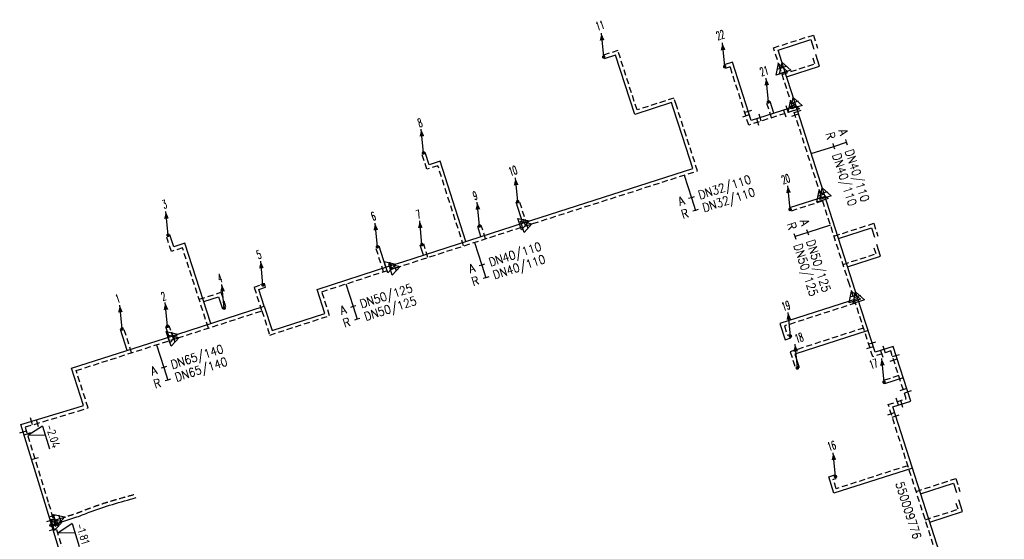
# Model space of a CAD drawing. Header units: millimetres. Extents: x 0 to 118212815, y 0 to 488348790.
# Tile 29 of 143: x 115171910 to 115275490, y 486547519 to 486602174. Entities that reach past the tile are written whole.
import ezdxf
from ezdxf.enums import TextEntityAlignment as Align

# ---------------------------------------------------------------- set-up
doc = ezdxf.new("R2010")
doc.units = ezdxf.units.MM
doc.header["$LTSCALE"] = 200
doc.linetypes.add('HIDDEN2', pattern=[4.7625, 3.175, -1.5875])
for name, color, linetype in [('WW-C-mof', 7, 'Continuous'), ('WW-C-stijgstrang', 7, 'Continuous'), ('WW-C-tstuk', 7, 'Continuous'), ('WW-C-VERLOOP', 7, 'Continuous'), ('WW-I-diam', 7, 'Continuous'), ('WW-I-info', 7, 'Continuous'), ('WW-I-NAP', 7, 'Continuous'), ('WW-L-aanvoer', 3, 'Continuous'), ('WW-L-retour', 3, 'HIDDEN2')]:
    doc.layers.add(name, color=color, linetype=linetype)
doc.styles.add('DIN17', font='ROMANS.SHX', dxfattribs={"width": 0.9})
doc.styles.add('ISOCP', font='ISOCP.SHX')

# ---------------------------------------------------------------- blocks, each defined once
blk = doc.blocks.new('LR-mof')
at = {"color": 0, "linetype": 'ByBlock', "lineweight": -2}
blk.add_line((0, -0.75), (0, 0.75), dxfattribs=at)
blk = doc.blocks.new('LR-VERL')
at = {"color": 0, "linetype": 'ByBlock', "lineweight": -2}
blk.add_lwpolyline([(1.08, 0), (-1.08, -1.25), (-1.08, 1.25)], close=True, dxfattribs=at)
blk = doc.blocks.new('LR-tsb')
blk.add_circle((0, 0), 0.375)
blk = doc.blocks.new('LR-DIAO2')
at = {"color": 0, "lineweight": -3}
blk.add_line((0, 0), (0, -5), dxfattribs=at)
at = {"color": 0, "linetype": 'Continuous', "lineweight": -3}
blk.add_line((0, -5), (0, -7.8), dxfattribs=at)
at = {"color": 0, "lineweight": -3}
for points in [[(0.61, -5), (0, -5), (-0.61, -5)], [(0.61, -7.8), (0, -7.8), (-0.61, -7.8)]]:
    blk.add_lwpolyline(points, dxfattribs=at)
at = {"color": 1, "lineweight": -3, "style": 'DIN17', "width": 0.9}
for tag, p in [('*1', (-1.61, -5)), ('*2', (-1.61, -7.78))]:
    blk.add_attdef(tag, text='', height=1.8, dxfattribs=at).set_placement(p, align=Align.MIDDLE_RIGHT)
for tag, p in [('*11', (1.61, -5)), ('*12', (1.61, -7.8))]:
    blk.add_attdef(tag, text='', height=1.8, dxfattribs=at).set_placement(p, align=Align.MIDDLE_LEFT)
blk = doc.blocks.new('LR-DIAB2')
at = {"color": 0, "linetype": 'Continuous', "lineweight": -3}
blk.add_line((0, 5), (0, 7.8), dxfattribs=at)
at = {"color": 0, "lineweight": -3}
blk.add_line((0, 0), (0, 5), dxfattribs=at)
for points in [[(0.61, 7.8), (0, 7.8), (-0.61, 7.8)], [(0.61, 5), (0, 5), (-0.61, 5)]]:
    blk.add_lwpolyline(points, dxfattribs=at)
at = {"color": 1, "lineweight": -3, "style": 'DIN17', "width": 0.9}
for tag, p in [('*1', (-1.61, 7.8)), ('*2', (-1.61, 5.02))]:
    blk.add_attdef(tag, text='', height=1.8, dxfattribs=at).set_placement(p, align=Align.MIDDLE_RIGHT)
for tag, p in [('*11', (1.61, 7.8)), ('*12', (1.61, 5))]:
    blk.add_attdef(tag, text='', height=1.8, dxfattribs=at).set_placement(p, align=Align.MIDDLE_LEFT)
blk = doc.blocks.new('LR-styg')
at = {"color": 0, "lineweight": -3}
blk.add_line((0, 0), (2.5, 4.33), dxfattribs=at)
at = {"color": 0, "lineweight": -3, "const_width": 0.375}
blk.add_lwpolyline([(-0.19, 0, 1), (0.19, 0, 1)], format="xyb", close=True, dxfattribs=at)
at = {"color": 0, "lineweight": -3}
blk.add_solid([(2.5, 4.33), (1.32, 3.28), (2.18, 2.78)], dxfattribs=at)
at = {"color": 7, "linetype": 'ByBlock', "lineweight": -2, "style": 'DIN17', "width": 0.5}
blk.add_attdef('*1', text='', height=1.8, dxfattribs=at).set_placement((0, -2.5), align=Align.MIDDLE)
blk = doc.blocks.new('nap1')
at = {"color": 0, "linetype": 'Continuous', "lineweight": -3}
for p, q in [((-1, 3.5), (0, 0)), ((-1, 3.5), (4, 3.5)), ((1, 3.5), (0, 0))]:
    blk.add_line(p, q, dxfattribs=at)
at = {"color": 0, "linetype": 'Continuous', "lineweight": -3, "style": 'ISOCP'}
for tag, p in [('*1', (1.7, 5)), ('*2', (4, 1.5))]:
    blk.add_attdef(tag, text='', height=1.8, dxfattribs=at).set_placement(p, align=Align.MIDDLE)
blk = doc.blocks.new('LR-hyp')
at = {"color": 7, "linetype": 'ByBlock', "lineweight": -3, "style": 'DIN17', "width": 0.9}
blk.add_attdef('*1', text='', height=1.8, dxfattribs=at).set_placement((0, 0), align=Align.MIDDLE)
at = {"color": 7, "linetype": 'ByBlock', "lineweight": -2, "style": 'DIN17', "width": 0.9, "flags": 1}
blk.add_attdef('*2', text='', height=1.8, dxfattribs=at).set_placement((0, -5), align=Align.MIDDLE)

msp = doc.modelspace()

# ---------------------------------------------------------------- linework, layer by layer
at = {"layer": 'WW-L-aanvoer'}
for p, q in [((115251693, 486598973), (115255153, 486600083)), ((115255153, 486600083), (115255467, 486599078)), ((115252271, 486597171), (115251693, 486598973)), ((115234589, 486598451), (115233406, 486598070)), ((115236612, 486592197), (115234589, 486598451)), ((115246887, 486597690), (115246017, 486597409)), ((115248861, 486591563), (115246887, 486597690)), ((115256045, 486597291), (115255648, 486598526)), ((115253452, 486593488), (115252271, 486597171)), ((115252590, 486596178), (115256045, 486597291)), ((115240494, 486593453), (115236612, 486592197)), ((115240635, 486593015), (115240494, 486593453)), ((115251252, 486592332), (115250856, 486593580)), ((115256509, 486583958), (115253452, 486593488)), ((115241648, 486589886), (115240635, 486593016)), ((115253582, 486593084), (115248861, 486591563)), ((115242737, 486586520), (115241648, 486589886)), ((115214993, 486586913), (115214574, 486588213)), ((115216145, 486587284), (115214993, 486586913)), ((115218859, 486578859), (115216145, 486587284)), ((115225782, 486581094), (115242737, 486586520)), ((115256627, 486583590), (115252901, 486582390)), ((115259561, 486574446), (115256509, 486583958)), ((115224826, 486580786), (115224123, 486582966)), ((115225017, 486580847), (115225781, 486581094)), ((115212200, 486576710), (115225017, 486580847)), ((115220438, 486579369), (115220103, 486580407)), ((115258047, 486579165), (115261510, 486580280)), ((115261510, 486580280), (115261830, 486579287)), ((115188117, 486578274), (115187704, 486579553)), ((115189285, 486578651), (115188117, 486578274)), ((115192008, 486570215), (115189285, 486578651)), ((115210433, 486576140), (115209723, 486578339)), ((115214382, 486577415), (115214048, 486578458)), ((115262471, 486577305), (115262075, 486578533)), ((115259002, 486576187), (115262471, 486577305)), ((115203218, 486573811), (115210950, 486576306)), ((115210950, 486576306), (115212200, 486576710)), ((115197064, 486573797), (115197784, 486574029)), ((115197638, 486572025), (115197064, 486573797)), ((115197784, 486574029), (115197646, 486574459)), ((115204026, 486571286), (115203218, 486573811)), ((115260018, 486573031), (115259561, 486574446)), ((115191265, 486572518), (115192841, 486573027)), ((115192841, 486573027), (115193245, 486571774)), ((115260077, 486572846), (115251879, 486570205)), ((115261902, 486567193), (115260018, 486573031)), ((115188438, 486569067), (115197639, 486572025)), ((115197639, 486572025), (115198458, 486569476)), ((115198458, 486569476), (115204026, 486571286)), ((115187622, 486568805), (115187286, 486569858)), ((115251879, 486570205), (115252429, 486568497)), ((115177370, 486565509), (115188031, 486568936)), ((115183210, 486567386), (115182500, 486569587)), ((115188031, 486568936), (115188438, 486569067)), ((115252429, 486568497), (115253049, 486568697)), ((115261160, 486569492), (115253444, 486567007)), ((115263790, 486567805), (115261902, 486567193)), ((115265648, 486562055), (115263790, 486567805)), ((115253444, 486567007), (115253901, 486565588)), ((115178630, 486561588), (115177370, 486565509)), ((115264860, 486564494), (115262896, 486563861)), ((115172031, 486559591), (115177962, 486561374)), ((115177962, 486561374), (115178630, 486561588)), ((115263756, 486561448), (115265648, 486562055)), ((115275490, 486524916), (115263756, 486561448)), ((115174580, 486551281), (115172031, 486559591)), ((115257014, 486554081), (115257676, 486554294)), ((115257566, 486552364), (115257014, 486554081)), ((115265821, 486555017), (115257566, 486552364)), ((115266690, 486552313), (115270147, 486553426)), ((115270147, 486553426), (115270466, 486552430)), ((115176467, 486545059), (115174580, 486551281)), ((115271104, 486550437), (115270708, 486551676)), ((115267647, 486549332), (115271104, 486550437)), ((115175266, 486549017), (115175904, 486549223)), ((115175904, 486549223), (115177089, 486549604))]:
    msp.add_line(p, q, dxfattribs=at)
msp.add_spline([(115177089, 486549604), (115177938, 486549877), (115179218, 486550368), (115184178, 486551900)], degree=3, dxfattribs=at)
at = {"layer": 'WW-L-retour'}
for p, q in [((115251215, 486599218), (115255402, 486600561)), ((115255402, 486600561), (115255830, 486599192)), ((115234833, 486598928), (115233289, 486598432)), ((115236856, 486592676), (115234833, 486598928)), ((115251911, 486597048), (115251215, 486599218)), ((115255567, 486597536), (115255286, 486598409)), ((115246642, 486597211), (115246134, 486597048)), ((115248616, 486591084), (115246642, 486597211)), ((115253176, 486593104), (115251911, 486597048)), ((115252111, 486596423), (115255567, 486597536)), ((115240738, 486593932), (115236856, 486592676)), ((115240997, 486593132), (115240738, 486593932)), ((115251004, 486591855), (115250494, 486593465)), ((115242009, 486590003), (115240997, 486593132)), ((115253337, 486592605), (115248616, 486591084)), ((115256194, 486583697), (115253176, 486593104)), ((115243216, 486586274), (115242009, 486590003)), ((115214748, 486586435), (115214213, 486588097)), ((115215900, 486586806), (115214748, 486586435)), ((115218614, 486578381), (115215900, 486586806)), ((115225897, 486580732), (115243216, 486586274)), ((115225304, 486580540), (115224485, 486583083)), ((115256382, 486583112), (115253017, 486582028)), ((115259199, 486574329), (115256194, 486583697)), ((115212317, 486576348), (115225289, 486580536)), ((115220916, 486579124), (115220465, 486580524)), ((115225289, 486580536), (115225898, 486580732)), ((115257569, 486579410), (115261755, 486580758)), ((115261755, 486580758), (115262191, 486579404)), ((115187872, 486577796), (115187343, 486579437)), ((115189040, 486578173), (115187872, 486577796)), ((115191763, 486569737), (115189040, 486578173)), ((115210188, 486575661), (115209362, 486578222)), ((115214859, 486577168), (115214410, 486578574)), ((115261993, 486577550), (115261714, 486578417)), ((115258524, 486576433), (115261993, 486577550)), ((115203696, 486573565), (115211432, 486576063)), ((115211432, 486576063), (115212317, 486576348)), ((115196585, 486574042), (115197306, 486574274)), ((115197394, 486571547), (115196585, 486574042)), ((115197306, 486574274), (115197284, 486574342)), ((115259597, 486573096), (115259199, 486574329)), ((115190786, 486572763), (115193086, 486573505)), ((115193086, 486573505), (115193607, 486571891)), ((115204504, 486571042), (115203696, 486573565)), ((115261657, 486566714), (115259597, 486573096)), ((115259832, 486572368), (115252357, 486569960)), ((115188554, 486568705), (115197394, 486571547)), ((115197394, 486571547), (115198213, 486568997)), ((115198213, 486568997), (115204504, 486571042)), ((115183689, 486567141), (115182862, 486569704)), ((115188100, 486568559), (115187648, 486569973)), ((115252357, 486569960), (115252674, 486568975)), ((115260682, 486569738), (115252966, 486567252)), ((115177848, 486565264), (115188165, 486568580)), ((115188165, 486568580), (115188554, 486568705)), ((115252674, 486568975), (115252933, 486569058)), ((115252966, 486567252), (115253539, 486565472)), ((115263545, 486567326), (115261657, 486566714)), ((115265170, 486562300), (115263545, 486567326)), ((115179108, 486561343), (115177848, 486565264)), ((115264381, 486564739), (115262779, 486564223)), ((115178078, 486561012), (115179108, 486561343)), ((115263278, 486561693), (115265170, 486562300)), ((115275012, 486525161), (115263278, 486561693)), ((115172506, 486559337), (115178078, 486561012)), ((115174943, 486551392), (115172506, 486559337)), ((115265343, 486555263), (115257812, 486552842)), ((115257492, 486553835), (115257793, 486553932)), ((115257812, 486552842), (115257492, 486553835)), ((115266212, 486552558), (115270393, 486553905)), ((115270393, 486553905), (115270828, 486552546)), ((115176830, 486545172), (115174943, 486551392)), ((115270626, 486550683), (115270346, 486551561)), ((115176156, 486549703), (115176973, 486549966)), ((115267169, 486549578), (115270626, 486550683)), ((115175518, 486549497), (115176156, 486549703))]:
    msp.add_line(p, q, dxfattribs=at)
msp.add_spline([(115176973, 486549966), (115177811, 486550235), (115179088, 486550725), (115184056, 486552260)], degree=3, dxfattribs=at)

# ---------------------------------------------------------------- block references
at = {"layer": 'WW-C-mof'}
for p, xscale, yscale, zscale, rotation in [((115251911, 486597048), 500, 500, 500, 107.7858), ((115252271, 486597171), 500, 500, 500, 107.7858), ((115253452, 486593488), 500, 500, 500, 107.7858), ((115248554, 486592514), 500.0000000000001, 500.0000000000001, 500.0000000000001, 107.8560068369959), ((115252385, 486592299), 499.9999999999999, 499.9999999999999, 499.9999999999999, 197.8560068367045), ((115252630, 486592777), 500, 500, 500, 197.8560068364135), ((115253176, 486593104), 500, 500, 500, 107.7858), ((115253758, 486592535), 500, 500, 500, 287.7858013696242), ((115248309, 486592036), 500.0000000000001, 500.0000000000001, 500.0000000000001, 107.8560068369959), ((115249567, 486591391), 500.0000000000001, 500.0000000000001, 500.0000000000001, 17.85600683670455), ((115249813, 486591869), 500, 500, 500, 17.85600683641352), ((115253482, 486592152), 500.0000000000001, 500.0000000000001, 500.0000000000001, 287.7858013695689), ((115256194, 486583697), 500, 500, 500, 107.7858), ((115256509, 486583958), 500, 500, 500, 107.7858), ((115225017, 486580847), 499.9999999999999, 499.9999999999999, 499.9999999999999, 17.89), ((115225289, 486580536), 499.9999999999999, 499.9999999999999, 499.9999999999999, 17.89), ((115210950, 486576306), 499.9999999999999, 499.9999999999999, 499.9999999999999, 17.89), ((115211432, 486576063), 499.9999999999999, 499.9999999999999, 499.9999999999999, 17.89), ((115259597, 486573096), 500, 500, 500, 107.8902), ((115260018, 486573031), 500, 500, 500, 107.8902), ((115188031, 486568936), 500.0000000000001, 500.0000000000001, 500.0000000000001, 17.82), ((115188165, 486568580), 500.0000000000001, 500.0000000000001, 500.0000000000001, 17.82), ((115261350, 486567666), 500.0000000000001, 500.0000000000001, 500.0000000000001, 107.8901962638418), ((115261595, 486568145), 500.0000000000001, 500.0000000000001, 500.0000000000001, 107.8901962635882), ((115262838, 486567497), 500, 500, 500, 197.9483610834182), ((115262594, 486567018), 500, 500, 500, 197.948361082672), ((115264097, 486566853), 500.0000000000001, 500.0000000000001, 500.0000000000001, 287.9118429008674), ((115263853, 486566374), 499.9999999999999, 499.9999999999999, 499.9999999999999, 287.911842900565), ((115264230, 486561999), 500.0000000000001, 500.0000000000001, 500.0000000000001, 17.78582102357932), ((115264862, 486563252), 500, 500, 500, 107.9118429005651), ((115265341, 486563006), 500.0000000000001, 500.0000000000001, 500.0000000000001, 107.9118429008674), ((115264708, 486561753), 500, 500, 500, 17.78582102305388), ((115173139, 486559924), 500.0000000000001, 500.0000000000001, 500.0000000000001, 16.72726972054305), ((115263583, 486560741), 500, 500, 500, 287.8068025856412), ((115264061, 486560496), 500, 500, 500, 287.8068025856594), ((115173792, 486559724), 500, 500, 500, 16.7272697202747), ((115172268, 486558816), 500.0000000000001, 500.0000000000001, 500.0000000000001, 287.0534733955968), ((115172723, 486558629), 500.0000000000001, 500.0000000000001, 500.0000000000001, 287.0534733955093), ((115175373, 486549976), 499.9999999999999, 499.9999999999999, 499.9999999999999, 286.8777165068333), ((115176156, 486549703), 499.9999999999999, 499.9999999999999, 499.9999999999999, 17.83955455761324), ((115175121, 486549496), 499.9999999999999, 499.9999999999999, 499.9999999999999, 286.8777165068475), ((115175663, 486549019), 499.9999999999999, 499.9999999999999, 499.9999999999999, 286.8777165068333), ((115175904, 486549223), 499.9999999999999, 499.9999999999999, 499.9999999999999, 17.83955455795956), ((115175412, 486548539), 499.9999999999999, 499.9999999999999, 499.9999999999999, 286.8777165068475)]:
    msp.add_blockref('LR-mof', p, dxfattribs=dict(at, xscale=xscale, yscale=yscale, zscale=zscale, rotation=rotation))
at = {"layer": 'WW-C-mof', "linetype": 'Continuous', "xscale": 499.9999999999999, "yscale": 499.9999999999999, "zscale": 499.9999999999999, "rotation": 287.0535}
msp.add_blockref('LR-mof', (115173528, 486556006), dxfattribs=at)
at = {"layer": 'WW-C-stijgstrang', "linetype": 'Continuous'}
ref = msp.add_blockref('LR-styg', (115233344, 486598262), dxfattribs=dict(at, xscale=499.99999997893, yscale=499.99999997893, zscale=500, rotation=35.47633806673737))
ref.add_attrib('*1', '11', dxfattribs={"layer": '0', "color": 7, "linetype": 'ByBlock', "lineweight": -2, "height": 900, "rotation": 17.81475, "style": 'DIN17', "width": 0.5}).set_placement((115232957, 486601570), align=Align.MIDDLE)
ref = msp.add_blockref('LR-styg', (115246072, 486597239), dxfattribs=dict(at, xscale=499.99999997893, yscale=499.99999997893, zscale=500, rotation=35.47633806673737))
ref.add_attrib('*1', '22', dxfattribs={"layer": '0', "color": 7, "linetype": 'ByBlock', "lineweight": -2, "height": 900, "rotation": 17.66833, "style": 'DIN17', "width": 0.5}).set_placement((115245623, 486600560), align=Align.MIDDLE)
ref = msp.add_blockref('LR-styg', (115250672, 486593533), dxfattribs=dict(at, xscale=499.99999997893, yscale=499.99999997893, zscale=500, rotation=35.47633806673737))
ref.add_attrib('*1', '21', dxfattribs={"layer": '0', "color": 7, "linetype": 'ByBlock', "lineweight": -2, "height": 900, "rotation": 17.85601, "style": 'DIN17', "width": 0.5}).set_placement((115250232, 486596770), align=Align.MIDDLE)
ref = msp.add_blockref('LR-styg', (115214390, 486588165), dxfattribs=dict(at, xscale=499.99999997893, yscale=499.99999997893, zscale=500, rotation=35.47633806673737))
ref.add_attrib('*1', '8', dxfattribs={"layer": '0', "color": 7, "linetype": 'ByBlock', "lineweight": -2, "height": 900, "rotation": 17.85601, "style": 'DIN17', "width": 0.5}).set_placement((115214029, 486591330), align=Align.MIDDLE)
ref = msp.add_blockref('LR-styg', (115224301, 486583035), dxfattribs=dict(at, xscale=499.99999997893, yscale=499.99999997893, zscale=500, rotation=35.47633806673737))
ref.add_attrib('*1', '10', dxfattribs={"layer": '0', "color": 7, "linetype": 'ByBlock', "lineweight": -2, "height": 900, "rotation": 17.74603, "style": 'DIN17', "width": 0.5}).set_placement((115223783, 486586286), align=Align.MIDDLE)
ref = msp.add_blockref('LR-styg', (115252956, 486582219), dxfattribs=dict(at, xscale=499.99999997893, yscale=499.99999997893, zscale=500, rotation=35.47633806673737))
ref.add_attrib('*1', '20', dxfattribs={"layer": '0', "color": 7, "linetype": 'ByBlock', "lineweight": -2, "height": 900, "rotation": 17.85601, "style": 'DIN17', "width": 0.5}).set_placement((115252493, 486585417), align=Align.MIDDLE)
ref = msp.add_blockref('LR-styg', (115220281, 486580476), dxfattribs=dict(at, xscale=499.99999997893, yscale=499.99999997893, zscale=500, rotation=35.47633806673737))
ref.add_attrib('*1', '9', dxfattribs={"layer": '0', "color": 7, "linetype": 'ByBlock', "lineweight": -2, "height": 900, "rotation": 17.88998, "style": 'DIN17', "width": 0.5}).set_placement((115219822, 486583671), align=Align.MIDDLE)
ref = msp.add_blockref('LR-styg', (115187520, 486579505), dxfattribs=dict(at, xscale=499.99999997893, yscale=499.99999997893, zscale=500, rotation=35.47633806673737))
ref.add_attrib('*1', '3', dxfattribs={"layer": '0', "color": 7, "linetype": 'ByBlock', "lineweight": -2, "height": 900, "rotation": 17.88998, "style": 'DIN17', "width": 0.5}).set_placement((115187148, 486582765), align=Align.MIDDLE)
ref = msp.add_blockref('LR-styg', (115209539, 486578290), dxfattribs=dict(at, xscale=499.99999997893, yscale=499.99999997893, zscale=500, rotation=35.47633806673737))
ref.add_attrib('*1', '6', dxfattribs={"layer": '0', "color": 7, "linetype": 'ByBlock', "lineweight": -2, "height": 900, "rotation": 17.88998, "style": 'DIN17', "width": 0.5}).set_placement((115209119, 486581503), align=Align.MIDDLE)
ref = msp.add_blockref('LR-styg', (115214226, 486578526), dxfattribs=dict(at, xscale=499.99999997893, yscale=499.99999997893, zscale=500, rotation=35.47633806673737))
ref.add_attrib('*1', '7', dxfattribs={"layer": '0', "color": 7, "linetype": 'ByBlock', "lineweight": -2, "height": 900, "rotation": 17.88998, "style": 'DIN17', "width": 0.5}).set_placement((115213867, 486581702), align=Align.MIDDLE)
ref = msp.add_blockref('LR-styg', (115197502, 486574286), dxfattribs=dict(at, xscale=499.99999997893, yscale=499.99999997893, zscale=500, rotation=35.47633806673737))
ref.add_attrib('*1', '5', dxfattribs={"layer": '0', "color": 7, "linetype": 'ByBlock', "lineweight": -2, "height": 900, "rotation": 17.88998, "style": 'DIN17', "width": 0.5}).set_placement((115197076, 486577468), align=Align.MIDDLE)
ref = msp.add_blockref('LR-styg', (115193422, 486571843), dxfattribs=dict(at, xscale=499.99999997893, yscale=499.99999997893, zscale=500, rotation=35.47633806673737))
ref.add_attrib('*1', '4', dxfattribs={"layer": '0', "color": 7, "linetype": 'ByBlock', "lineweight": -2, "height": 900, "rotation": 17.82003, "style": 'DIN17', "width": 0.5}).set_placement((115192983, 486574984), align=Align.MIDDLE)
ref = msp.add_blockref('LR-styg', (115182677, 486569656), dxfattribs=dict(at, xscale=499.99999997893, yscale=499.99999997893, zscale=500, rotation=35.47633806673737))
ref.add_attrib('*1', '1', dxfattribs={"layer": '0', "color": 7, "linetype": 'ByBlock', "lineweight": -2, "height": 900, "rotation": 17.82003, "style": 'DIN17', "width": 0.5}).set_placement((115182218, 486572844), align=Align.MIDDLE)
ref = msp.add_blockref('LR-styg', (115187464, 486569926), dxfattribs=dict(at, xscale=499.99999997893, yscale=499.99999997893, zscale=500, rotation=35.47633806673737))
ref.add_attrib('*1', '2', dxfattribs={"layer": '0', "color": 7, "linetype": 'ByBlock', "lineweight": -2, "height": 900, "rotation": 17.82003, "style": 'DIN17', "width": 0.5}).set_placement((115187037, 486573077), align=Align.MIDDLE)
ref = msp.add_blockref('LR-styg', (115252987, 486568888), dxfattribs=dict(at, xscale=499.99999997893, yscale=499.99999997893, zscale=500, rotation=35.47633806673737))
ref.add_attrib('*1', '19', dxfattribs={"layer": '0', "color": 7, "linetype": 'ByBlock', "lineweight": -2, "height": 900, "rotation": 17.85601, "style": 'DIN17', "width": 0.5}).set_placement((115252511, 486572080), align=Align.MIDDLE)
ref = msp.add_blockref('LR-styg', (115253717, 486565540), dxfattribs=dict(at, xscale=499.99999997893, yscale=499.99999997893, zscale=500, rotation=35.47633806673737))
ref.add_attrib('*1', '18', dxfattribs={"layer": '0', "color": 7, "linetype": 'ByBlock', "lineweight": -2, "height": 900, "rotation": 17.85601, "style": 'DIN17', "width": 0.5}).set_placement((115253907, 486568713), align=Align.MIDDLE)
ref = msp.add_blockref('LR-styg', (115262834, 486564052), dxfattribs=dict(at, xscale=499.99999997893, yscale=499.99999997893, zscale=500, rotation=35.47633806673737))
ref.add_attrib('*1', '17', dxfattribs={"layer": '0', "color": 7, "linetype": 'ByBlock', "lineweight": -2, "height": 900, "rotation": 17.85601, "style": 'DIN17', "width": 0.5}).set_placement((115261737, 486565968), align=Align.MIDDLE)
ref = msp.add_blockref('LR-styg', (115257731, 486554123), dxfattribs=dict(at, xscale=499.99999997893, yscale=499.99999997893, zscale=500, rotation=35.47633806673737))
ref.add_attrib('*1', '16', dxfattribs={"layer": '0', "color": 7, "linetype": 'ByBlock', "lineweight": -2, "height": 900, "rotation": 17.82061, "style": 'DIN17', "width": 0.5}).set_placement((115257324, 486557352), align=Align.MIDDLE)
at = {"layer": 'WW-C-tstuk', "linetype": 'Continuous', "xscale": 499.9999999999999, "yscale": 499.9999999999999, "zscale": 499.9999999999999, "rotation": 17.8396}
for p in [(115175266, 486549017), (115175518, 486549497)]:
    msp.add_blockref('LR-tsb', p, dxfattribs=at)
at = {"layer": 'WW-C-VERLOOP', "linetype": 'Continuous'}
for p, xscale, yscale, zscale, rotation in [((115251911, 486597048), 500, 500, 500, 107.7858), ((115252271, 486597171), 500, 500, 500, 107.7858), ((115253176, 486593104), 500, 500, 500, 107.7858), ((115253452, 486593488), 500, 500, 500, 107.7858), ((115256194, 486583697), 500, 500, 500, 107.7858), ((115256509, 486583958), 500, 500, 500, 107.7858), ((115225017, 486580847), 499.9999999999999, 499.9999999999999, 499.9999999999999, 17.89), ((115225289, 486580536), 499.9999999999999, 499.9999999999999, 499.9999999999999, 17.89), ((115210950, 486576306), 499.9999999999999, 499.9999999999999, 499.9999999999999, 17.89), ((115211432, 486576063), 499.9999999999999, 499.9999999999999, 499.9999999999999, 17.89), ((115259597, 486573096), 500, 500, 500, 107.8902), ((115260018, 486573031), 500, 500, 500, 107.8902), ((115188031, 486568936), 500.0000000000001, 500.0000000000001, 500.0000000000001, 17.82), ((115188165, 486568580), 500.0000000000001, 500.0000000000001, 500.0000000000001, 17.82), ((115175904, 486549223), 499.9999999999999, 499.9999999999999, 499.9999999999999, 17.8396), ((115176156, 486549703), 499.9999999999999, 499.9999999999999, 499.9999999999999, 17.8396)]:
    msp.add_blockref('LR-VERL', p, dxfattribs=dict(at, xscale=xscale, yscale=yscale, zscale=zscale, rotation=rotation))
at = {"layer": 'WW-I-diam', "linetype": 'Continuous'}
for name, p, xscale, yscale, zscale, rotation, values in [('LR-DIAB2', (115255185, 486588088), 500, 500, 500, 287.7858013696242, {'*1': 'A', '*11': 'DN40/110', '*2': 'R', '*12': 'DN40/110'}), ('LR-DIAO2', (115241812, 486585825), 500, 500, 500, 17.746033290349, {'*1': 'A', '*11': 'DN32/110', '*2': 'R', '*12': 'DN32/110'}), ('LR-DIAO2', (115257204, 486580548), 500, 500, 500, 287.7858013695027, {'*1': 'A', '*11': 'DN50/125', '*2': 'R', '*12': 'DN50/125'}), ('LR-DIAO2', (115219758, 486578750), 500, 500, 500, 17.88998036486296, {'*1': 'A', '*11': 'DN40/110', '*2': 'R', '*12': 'DN40/110'}), ('LR-DIAO2', (115206216, 486574379), 499.9999999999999, 499.9999999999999, 499.9999999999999, 17.88998036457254, {'*1': 'A', '*11': 'DN50/125', '*2': 'R', '*12': 'DN50/125'}), ('LR-DIAO2', (115186305, 486567982), 500.0000000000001, 500.0000000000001, 500.0000000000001, 17.8200255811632, {'*1': 'A', '*11': 'DN65/140', '*2': 'R', '*12': 'DN65/140'})]:
    msp.add_blockref(name, p, dxfattribs=dict(at, xscale=xscale, yscale=yscale, zscale=zscale, rotation=rotation)).add_auto_attribs(values)
at = {"layer": 'WW-I-info', "linetype": 'Continuous', "xscale": 500, "yscale": 500, "zscale": 500, "rotation": 287.8068025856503}
msp.add_blockref('LR-hyp', (115265408, 486550565), dxfattribs=at).add_auto_attribs({'*1': '550009776'})
at = {"layer": 'WW-I-NAP', "linetype": 'Continuous', "lineweight": -3}
ref = msp.add_blockref('nap1', (115172783, 486558435), dxfattribs=dict(at, xscale=500.0000000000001, yscale=500.0000000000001, zscale=500.0000000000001, rotation=287.0534733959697))
ref.add_attrib('*1', '-2.04', dxfattribs={"layer": '0', "color": 1, "linetype": 'Continuous', "lineweight": -3, "height": 900, "rotation": 287.05347, "style": 'ISOCP'}).set_placement((115175422, 486558355), align=Align.MIDDLE)
ref = msp.add_blockref('nap1', (115175918, 486548180), dxfattribs=dict(at, xscale=500, yscale=500, zscale=500, rotation=286.8777165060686))
ref.add_attrib('*1', '-1.81', dxfattribs={"layer": '0', "color": 1, "linetype": 'Continuous', "lineweight": -3, "height": 900, "rotation": 286.87772, "style": 'ISOCP'}).set_placement((115178557, 486548092), align=Align.MIDDLE)

doc.saveas('drawing.dxf')
